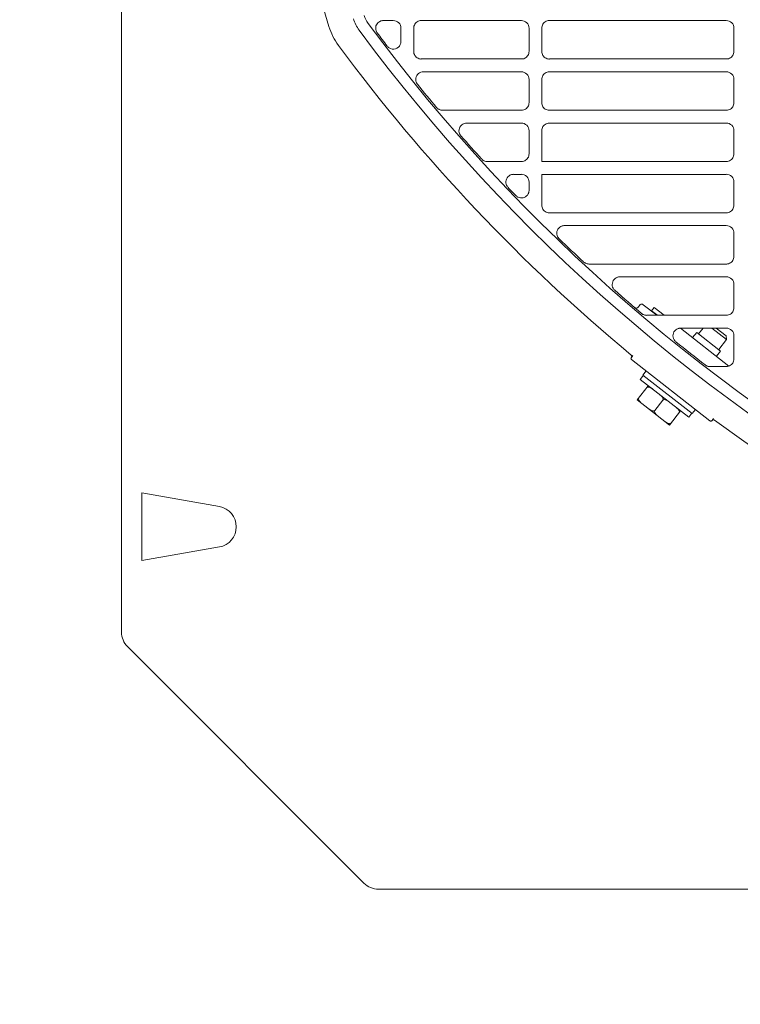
# Model space of a CAD drawing. Header units: millimetres. Extents: x -3034 to 546681, y -100001 to 133386.
# Tile 125 of 173: x 101659 to 101800, y -18414 to -18222. Entities that reach past the tile are written whole.
import ezdxf

# ---------------------------------------------------------------- set-up
doc = ezdxf.new("R2010")
doc.units = ezdxf.units.MM
doc.linetypes.add('ACAD_ISO03W100', pattern=[150, 60, -90])
doc.layers.get('Defpoints').update_dxf_attribs({"color": 252})
for name, color, linetype in [('___INST__AR_podstawy', 3, 'Continuous'), ('DETAIL', 5, 'Continuous'), ('ELEK CIENKIE', 80, 'Continuous'), ('ELEK ODGROMÓWKA', 214, 'Continuous')]:
    doc.layers.add(name, color=color, linetype=linetype)
doc.layers.add('I_WYMIARY', color=6, linetype='Continuous', lineweight=18)
doc.styles.add('DETALE1_100', font='arial.ttf', dxfattribs={"width": 0.6, "height": 200})
doc.dimstyles.new('Detale 1_100', dxfattribs={"dimscale": 0.12, "dimtxt": 250, "dimasz": 20, "dimexe": 50, "dimexo": 0, "dimgap": 30, "dimtad": 1, "dimdec": 1, "dimlfac": 0.1, "dimzin": 9, "dimdsep": 46, "dimtxsty": 'DETALE1_100', "dimblk1": 'DIM_KRESKA_', "dimblk2": 'DIM_KRESKA_', "dimsah": 1, "dimcen": 0, "dimse1": 1, "dimse2": 1, "dimclrd": 256, "dimclre": 256, "dimclrt": 256, "dimadec": 0, "dimazin": 0, "dimtfac": 0.01, "dimtdec": 1, "dimtix": 1, "dimtofl": 0, "dimtmove": 0, "dimatfit": 3, "dimfxl": 1, "dimtolj": 1, "dimtzin": 12, "dimlwd": -1, "dimarcsym": 0})

# ---------------------------------------------------------------- blocks, each defined once
blk = doc.blocks.new('iglice')
at = {"layer": 'ELEK CIENKIE', "color": 80, "linetype": 'ACAD_ISO03W100', "ltscale": 3}
blk.add_circle((-5706.4, 7322.5), 4350, dxfattribs=at)
blk = doc.blocks.new('wentDACH')
at = {"layer": 'DETAIL', "color": 8, "linetype": 'Continuous', "lineweight": 9}
for p, q in [((-84355.52, 25059.55), (-84355.52, 25700.64)), ((-84315.03, 25177.69), (-84316.83, 25183.74)), ((-84305.29, 25178.56), (-84305.09, 25178.68)), ((-84302.46, 25178.85), (-84304.41, 25178.85)), ((-84297.81, 25178.6), (-84297.62, 25178.7)), ((-84297.62, 25178.7), (-84297.43, 25178.78)), ((-84297.43, 25178.78), (-84297.22, 25178.83)), ((-84277.46, 25178.85), (-84296.99, 25178.85)), ((-84272.81, 25178.6), (-84272.62, 25178.7)), ((-84272.62, 25178.7), (-84272.43, 25178.78)), ((-84272.43, 25178.78), (-84272.22, 25178.83)), ((-84237.46, 25178.85), (-84271.99, 25178.85)), ((-84305.9, 25177.33), (-84305.89, 25177.57)), ((-84305.88, 25177.1), (-84305.9, 25177.33)), ((-84305.89, 25177.57), (-84305.84, 25177.8)), ((-84305.82, 25176.87), (-84305.88, 25177.1)), ((-84305.84, 25177.8), (-84305.75, 25178.02)), ((-84305.73, 25176.65), (-84305.82, 25176.87)), ((-84305.75, 25178.02), (-84305.63, 25178.22)), ((-84305.63, 25178.22), (-84305.47, 25178.4)), ((-84305.47, 25178.4), (-84305.29, 25178.56)), ((-84300.96, 25174.78), (-84300.96, 25177.35)), ((-84298.48, 25177.36), (-84298.47, 25177.57)), ((-84298.48, 25177.36), (-84298.48, 25172.83)), ((-84298.47, 25177.57), (-84298.42, 25177.77)), ((-84298.42, 25177.77), (-84298.35, 25177.97)), ((-84298.35, 25177.97), (-84298.25, 25178.16)), ((-84298.25, 25178.16), (-84298.12, 25178.33)), ((-84298.12, 25178.33), (-84297.98, 25178.47)), ((-84297.98, 25178.47), (-84297.81, 25178.6)), ((-84275.96, 25172.85), (-84275.96, 25177.35)), ((-84273.48, 25177.36), (-84273.47, 25177.57)), ((-84273.48, 25177.36), (-84273.48, 25172.84)), ((-84273.47, 25177.57), (-84273.42, 25177.77)), ((-84273.42, 25177.77), (-84273.35, 25177.97)), ((-84273.35, 25177.97), (-84273.25, 25178.16)), ((-84273.25, 25178.16), (-84273.12, 25178.32)), ((-84273.12, 25178.32), (-84272.98, 25178.47)), ((-84272.98, 25178.47), (-84272.81, 25178.6)), ((-84235.96, 25172.85), (-84235.96, 25177.35)), ((-84302.99, 25173.38), (-84303.27, 25173.53)), ((-84302.68, 25173.29), (-84302.99, 25173.38)), ((-84302.36, 25173.28), (-84302.68, 25173.29)), ((-84302.04, 25173.33), (-84302.36, 25173.28)), ((-84301.74, 25173.45), (-84302.04, 25173.33)), ((-84301.47, 25173.64), (-84301.74, 25173.45)), ((-84301.26, 25173.87), (-84301.47, 25173.64)), ((-84301.09, 25174.15), (-84301.26, 25173.87)), ((-84300.99, 25174.46), (-84301.09, 25174.15)), ((-84300.96, 25174.78), (-84300.99, 25174.46)), ((-84298.47, 25172.63), (-84298.48, 25172.83)), ((-84298.42, 25172.42), (-84298.47, 25172.63)), ((-84298.35, 25172.22), (-84298.42, 25172.42)), ((-84298.25, 25172.04), (-84298.35, 25172.22)), ((-84298.13, 25171.87), (-84298.25, 25172.04)), ((-84297.98, 25171.72), (-84298.13, 25171.87)), ((-84297.81, 25171.59), (-84297.98, 25171.72)), ((-84297.63, 25171.49), (-84297.81, 25171.59)), ((-84297.43, 25171.41), (-84297.63, 25171.49)), ((-84297.23, 25171.36), (-84297.43, 25171.41)), ((-84296.99, 25171.35), (-84277.45, 25171.35)), ((-84277.01, 25171.41), (-84277.22, 25171.36)), ((-84276.81, 25171.49), (-84277.01, 25171.41)), ((-84276.63, 25171.59), (-84276.81, 25171.49)), ((-84276.46, 25171.72), (-84276.63, 25171.59)), ((-84276.31, 25171.87), (-84276.46, 25171.72)), ((-84276.19, 25172.04), (-84276.31, 25171.87)), ((-84276.09, 25172.23), (-84276.19, 25172.04)), ((-84276.02, 25172.43), (-84276.09, 25172.23)), ((-84275.97, 25172.63), (-84276.02, 25172.43)), ((-84275.96, 25172.85), (-84275.97, 25172.63)), ((-84273.47, 25172.63), (-84273.48, 25172.84)), ((-84273.42, 25172.42), (-84273.47, 25172.63)), ((-84273.35, 25172.22), (-84273.42, 25172.42)), ((-84273.25, 25172.04), (-84273.35, 25172.22)), ((-84273.13, 25171.87), (-84273.25, 25172.04)), ((-84272.98, 25171.72), (-84273.13, 25171.87)), ((-84272.81, 25171.59), (-84272.98, 25171.72)), ((-84272.63, 25171.49), (-84272.81, 25171.59)), ((-84272.43, 25171.41), (-84272.63, 25171.49)), ((-84272.23, 25171.36), (-84272.43, 25171.41)), ((-84271.99, 25171.35), (-84237.45, 25171.35)), ((-84237.01, 25171.41), (-84237.22, 25171.36)), ((-84236.81, 25171.49), (-84237.01, 25171.41)), ((-84236.63, 25171.59), (-84236.81, 25171.49)), ((-84236.46, 25171.72), (-84236.63, 25171.59)), ((-84236.31, 25171.87), (-84236.46, 25171.72)), ((-84236.19, 25172.04), (-84236.31, 25171.87)), ((-84236.09, 25172.23), (-84236.19, 25172.04)), ((-84236.02, 25172.43), (-84236.09, 25172.23)), ((-84235.97, 25172.64), (-84236.02, 25172.43)), ((-84235.96, 25172.85), (-84235.97, 25172.64)), ((-84298.09, 25167.34), (-84298.07, 25167.61)), ((-84298.06, 25167.08), (-84298.09, 25167.34)), ((-84298.07, 25167.61), (-84298, 25167.86)), ((-84298, 25167.86), (-84297.89, 25168.1)), ((-84297.89, 25168.1), (-84297.74, 25168.32)), ((-84297.74, 25168.32), (-84297.55, 25168.5)), ((-84297.55, 25168.5), (-84297.33, 25168.65)), ((-84297.33, 25168.65), (-84297.09, 25168.76)), ((-84297.09, 25168.76), (-84296.83, 25168.83)), ((-84277.46, 25168.84), (-84296.59, 25168.85)), ((-84275.96, 25162.84), (-84275.96, 25167.35)), ((-84273.48, 25167.36), (-84273.47, 25167.56)), ((-84273.48, 25167.36), (-84273.48, 25162.83)), ((-84273.47, 25167.56), (-84273.42, 25167.77)), ((-84273.42, 25167.77), (-84273.35, 25167.97)), ((-84273.35, 25167.97), (-84273.25, 25168.15)), ((-84273.25, 25168.15), (-84273.12, 25168.32)), ((-84273.12, 25168.32), (-84272.98, 25168.47)), ((-84272.98, 25168.47), (-84272.81, 25168.6)), ((-84272.81, 25168.6), (-84272.62, 25168.7)), ((-84272.62, 25168.7), (-84272.43, 25168.78)), ((-84272.43, 25168.78), (-84272.22, 25168.83)), ((-84237.46, 25168.84), (-84271.99, 25168.84)), ((-84235.96, 25162.84), (-84235.96, 25167.35)), ((-84297.99, 25166.82), (-84298.06, 25167.08)), ((-84277.01, 25161.41), (-84277.22, 25161.36)), ((-84276.81, 25161.49), (-84277.01, 25161.41)), ((-84276.63, 25161.59), (-84276.81, 25161.49)), ((-84276.46, 25161.72), (-84276.63, 25161.59)), ((-84276.31, 25161.87), (-84276.46, 25161.72)), ((-84276.19, 25162.04), (-84276.31, 25161.87)), ((-84276.09, 25162.23), (-84276.19, 25162.04)), ((-84276.02, 25162.43), (-84276.09, 25162.23)), ((-84275.97, 25162.63), (-84276.02, 25162.43)), ((-84275.96, 25162.84), (-84275.97, 25162.63)), ((-84273.47, 25162.63), (-84273.48, 25162.83)), ((-84273.42, 25162.42), (-84273.47, 25162.63)), ((-84273.35, 25162.22), (-84273.42, 25162.42)), ((-84273.25, 25162.04), (-84273.35, 25162.22)), ((-84273.13, 25161.87), (-84273.25, 25162.04)), ((-84272.98, 25161.72), (-84273.13, 25161.87)), ((-84272.81, 25161.59), (-84272.98, 25161.72)), ((-84272.63, 25161.49), (-84272.81, 25161.59)), ((-84272.43, 25161.41), (-84272.63, 25161.49)), ((-84272.23, 25161.36), (-84272.43, 25161.41)), ((-84237.01, 25161.41), (-84237.22, 25161.36)), ((-84236.81, 25161.49), (-84237.01, 25161.41)), ((-84236.63, 25161.59), (-84236.81, 25161.49)), ((-84236.46, 25161.72), (-84236.63, 25161.59)), ((-84236.31, 25161.87), (-84236.46, 25161.72)), ((-84236.19, 25162.04), (-84236.31, 25161.87)), ((-84236.09, 25162.23), (-84236.19, 25162.04)), ((-84236.02, 25162.43), (-84236.09, 25162.23)), ((-84235.97, 25162.63), (-84236.02, 25162.43)), ((-84235.96, 25162.84), (-84235.97, 25162.63)), ((-84292.86, 25161.35), (-84277.45, 25161.35)), ((-84271.99, 25161.35), (-84237.45, 25161.35)), ((-84289.64, 25157.3), (-84289.62, 25157.57)), ((-84289.62, 25157.57), (-84289.56, 25157.83)), ((-84289.56, 25157.83), (-84289.45, 25158.08)), ((-84289.45, 25158.08), (-84289.3, 25158.3)), ((-84289.3, 25158.3), (-84289.11, 25158.49)), ((-84289.11, 25158.49), (-84288.89, 25158.65)), ((-84288.89, 25158.65), (-84288.64, 25158.76)), ((-84288.64, 25158.76), (-84288.38, 25158.83)), ((-84277.46, 25158.85), (-84288.14, 25158.85)), ((-84273.48, 25157.36), (-84273.47, 25157.57)), ((-84273.47, 25157.57), (-84273.42, 25157.77)), ((-84273.42, 25157.77), (-84273.35, 25157.97)), ((-84273.35, 25157.97), (-84273.25, 25158.16)), ((-84273.25, 25158.16), (-84273.12, 25158.33)), ((-84273.12, 25158.33), (-84272.98, 25158.47)), ((-84272.98, 25158.47), (-84272.81, 25158.6)), ((-84272.81, 25158.6), (-84272.62, 25158.7)), ((-84272.62, 25158.7), (-84272.43, 25158.78)), ((-84272.43, 25158.78), (-84272.22, 25158.83)), ((-84237.46, 25158.85), (-84271.99, 25158.85)), ((-84289.6, 25157.03), (-84289.64, 25157.3)), ((-84289.52, 25156.78), (-84289.6, 25157.03)), ((-84275.96, 25152.85), (-84275.96, 25157.35)), ((-84273.48, 25157.36), (-84273.48, 25151.35)), ((-84235.96, 25152.85), (-84235.96, 25157.35)), ((-84276.31, 25151.87), (-84276.46, 25151.72)), ((-84276.19, 25152.04), (-84276.31, 25151.87)), ((-84276.09, 25152.23), (-84276.19, 25152.04)), ((-84276.02, 25152.43), (-84276.09, 25152.23)), ((-84275.97, 25152.63), (-84276.02, 25152.43)), ((-84275.96, 25152.85), (-84275.97, 25152.63)), ((-84236.31, 25151.87), (-84236.46, 25151.72)), ((-84236.19, 25152.04), (-84236.31, 25151.87)), ((-84236.09, 25152.23), (-84236.19, 25152.04)), ((-84236.02, 25152.43), (-84236.09, 25152.23)), ((-84235.97, 25152.64), (-84236.02, 25152.43)), ((-84235.96, 25152.85), (-84235.97, 25152.64)), ((-84284.1, 25151.35), (-84277.45, 25151.35)), ((-84277.01, 25151.41), (-84277.22, 25151.36)), ((-84276.81, 25151.49), (-84277.01, 25151.41)), ((-84276.63, 25151.59), (-84276.81, 25151.49)), ((-84276.46, 25151.72), (-84276.63, 25151.59)), ((-84273.48, 25151.35), (-84237.45, 25151.35)), ((-84237.01, 25151.41), (-84237.22, 25151.37)), ((-84236.81, 25151.49), (-84237.01, 25151.41)), ((-84236.63, 25151.59), (-84236.81, 25151.49)), ((-84236.46, 25151.72), (-84236.63, 25151.59)), ((-84280.37, 25147.93), (-84280.25, 25148.15)), ((-84280.25, 25148.15), (-84280.1, 25148.35)), ((-84280.1, 25148.35), (-84279.92, 25148.52)), ((-84279.92, 25148.52), (-84279.71, 25148.66)), ((-84277.46, 25148.84), (-84278.98, 25148.84)), ((-84237.46, 25148.84), (-84273.48, 25148.84)), ((-84273.48, 25148.84), (-84273.48, 25142.83)), ((-84280.48, 25147.45), (-84280.44, 25147.7)), ((-84280.48, 25147.2), (-84280.48, 25147.45)), ((-84280.43, 25146.96), (-84280.48, 25147.2)), ((-84280.44, 25147.7), (-84280.37, 25147.93)), ((-84280.34, 25146.73), (-84280.43, 25146.96)), ((-84280.22, 25146.51), (-84280.34, 25146.73)), ((-84275.96, 25145.75), (-84275.96, 25147.35)), ((-84235.96, 25142.84), (-84235.96, 25147.35)), ((-84278.12, 25144.41), (-84278.34, 25144.55)), ((-84277.89, 25144.32), (-84278.12, 25144.41)), ((-84277.64, 25144.27), (-84277.89, 25144.32)), ((-84277.39, 25144.25), (-84277.64, 25144.27)), ((-84277.13, 25144.29), (-84277.39, 25144.25)), ((-84276.89, 25144.36), (-84277.13, 25144.29)), ((-84276.67, 25144.47), (-84276.89, 25144.36)), ((-84276.46, 25144.63), (-84276.67, 25144.47)), ((-84276.29, 25144.81), (-84276.46, 25144.63)), ((-84276.15, 25145.02), (-84276.29, 25144.81)), ((-84276.02, 25145.32), (-84276.04, 25145.25)), ((-84276, 25145.39), (-84276.02, 25145.32)), ((-84275.99, 25145.46), (-84276, 25145.39)), ((-84275.97, 25145.53), (-84275.99, 25145.46)), ((-84275.96, 25145.61), (-84275.97, 25145.53)), ((-84275.96, 25145.75), (-84275.96, 25145.68)), ((-84275.96, 25145.68), (-84275.96, 25145.61)), ((-84273.47, 25142.63), (-84273.48, 25142.83)), ((-84273.42, 25142.42), (-84273.47, 25142.63)), ((-84273.35, 25142.22), (-84273.42, 25142.42)), ((-84273.25, 25142.04), (-84273.35, 25142.22)), ((-84236.09, 25142.23), (-84236.19, 25142.04)), ((-84236.02, 25142.43), (-84236.09, 25142.23)), ((-84235.97, 25142.63), (-84236.02, 25142.43)), ((-84235.96, 25142.84), (-84235.97, 25142.63)), ((-84273.13, 25141.87), (-84273.25, 25142.04)), ((-84272.98, 25141.72), (-84273.13, 25141.87)), ((-84272.81, 25141.59), (-84272.98, 25141.72)), ((-84272.63, 25141.49), (-84272.81, 25141.59)), ((-84272.43, 25141.41), (-84272.63, 25141.49)), ((-84272.23, 25141.36), (-84272.43, 25141.41)), ((-84271.99, 25141.35), (-84237.45, 25141.35)), ((-84237.01, 25141.41), (-84237.22, 25141.36)), ((-84236.81, 25141.49), (-84237.01, 25141.41)), ((-84236.63, 25141.59), (-84236.81, 25141.49)), ((-84236.46, 25141.72), (-84236.63, 25141.59)), ((-84236.31, 25141.87), (-84236.46, 25141.72)), ((-84236.19, 25142.04), (-84236.31, 25141.87)), ((-84270.31, 25138.16), (-84270.15, 25138.37)), ((-84270.15, 25138.37), (-84269.96, 25138.54)), ((-84269.96, 25138.54), (-84269.74, 25138.68)), ((-84237.46, 25138.85), (-84269.05, 25138.85)), ((-84270.55, 25137.43), (-84270.51, 25137.68)), ((-84270.54, 25137.17), (-84270.55, 25137.43)), ((-84270.48, 25136.91), (-84270.54, 25137.17)), ((-84270.51, 25137.68), (-84270.43, 25137.93)), ((-84270.38, 25136.67), (-84270.48, 25136.91)), ((-84270.43, 25137.93), (-84270.31, 25138.16)), ((-84270.24, 25136.45), (-84270.38, 25136.67)), ((-84235.96, 25132.85), (-84235.96, 25137.35)), ((-84235.97, 25132.64), (-84236.02, 25132.43)), ((-84235.96, 25132.85), (-84235.97, 25132.64)), ((-84264.29, 25131.35), (-84237.45, 25131.35)), ((-84237.01, 25131.41), (-84237.22, 25131.37)), ((-84236.81, 25131.49), (-84237.01, 25131.41)), ((-84236.63, 25131.59), (-84236.81, 25131.49)), ((-84236.46, 25131.72), (-84236.63, 25131.59)), ((-84236.31, 25131.87), (-84236.46, 25131.72)), ((-84236.19, 25132.04), (-84236.31, 25131.87)), ((-84236.09, 25132.23), (-84236.19, 25132.04)), ((-84236.02, 25132.43), (-84236.09, 25132.23)), ((-84237.46, 25128.84), (-84258.22, 25128.84)), ((-84259.73, 25127.38), (-84259.7, 25127.64)), ((-84259.71, 25127.12), (-84259.73, 25127.38)), ((-84259.64, 25126.86), (-84259.71, 25127.12)), ((-84259.7, 25127.64), (-84259.62, 25127.9)), ((-84259.53, 25126.62), (-84259.64, 25126.86)), ((-84259.62, 25127.9), (-84259.51, 25128.13)), ((-84259.51, 25128.13), (-84259.35, 25128.35)), ((-84259.35, 25128.35), (-84259.15, 25128.53)), ((-84259.15, 25128.53), (-84258.93, 25128.67)), ((-84235.96, 25122.84), (-84235.96, 25127.35)), ((-84259.38, 25126.4), (-84259.53, 25126.62)), ((-84254.66, 25122.96), (-84254.36, 25123.33)), ((-84253.66, 25123.42), (-84251.01, 25121.35)), ((-84253.02, 25121.35), (-84237.45, 25121.35)), ((-84251.55, 25122.87), (-84252.04, 25122.24)), ((-84252.04, 25122.24), (-84250.9, 25121.35)), ((-84249.6, 25121.35), (-84251.55, 25122.87)), ((-84237.01, 25121.41), (-84237.22, 25121.36)), ((-84236.81, 25121.49), (-84237.01, 25121.41)), ((-84236.63, 25121.59), (-84236.81, 25121.49)), ((-84236.46, 25121.72), (-84236.63, 25121.59)), ((-84236.31, 25121.87), (-84236.46, 25121.72)), ((-84236.19, 25122.04), (-84236.31, 25121.87)), ((-84236.09, 25122.23), (-84236.19, 25122.04)), ((-84236.02, 25122.43), (-84236.09, 25122.23)), ((-84235.97, 25122.63), (-84236.02, 25122.43)), ((-84235.96, 25122.84), (-84235.97, 25122.63)), ((-84247.88, 25117.34), (-84247.86, 25117.61)), ((-84247.85, 25117.07), (-84247.88, 25117.34)), ((-84247.86, 25117.61), (-84247.79, 25117.87)), ((-84247.79, 25117.87), (-84247.67, 25118.11)), ((-84247.67, 25118.11), (-84247.52, 25118.33)), ((-84247.52, 25118.33), (-84247.32, 25118.52)), ((-84247.32, 25118.52), (-84247.09, 25118.67)), ((-84246.39, 25118.84), (-84236.93, 25111.45)), ((-84237.46, 25118.85), (-84246.38, 25118.85)), ((-84244.03, 25116.99), (-84243.23, 25118.02)), ((-84238.58, 25114.38), (-84243.23, 25118.02)), ((-84242.87, 25117.74), (-84242, 25118.85)), ((-84237.4, 25116.62), (-84240.25, 25118.85)), ((-84237.49, 25117.32), (-84239.44, 25118.85)), ((-84237.49, 25117.32), (-84237.4, 25116.62)), ((-84235.96, 25112.85), (-84235.96, 25117.35)), ((-84247.78, 25116.81), (-84247.85, 25117.07)), ((-84247.66, 25116.57), (-84247.78, 25116.81)), ((-84247.49, 25116.35), (-84247.66, 25116.57)), ((-84238.93, 25114.66), (-84237.4, 25116.62)), ((-84255.69, 25113.51), (-84255.99, 25113.12)), ((-84239.38, 25113.36), (-84238.58, 25114.38)), ((-84240.65, 25100.76), (-84255.94, 25112.7)), ((-84255.94, 25112.7), (-84255.94, 25112.7)), ((-84236.81, 25111.49), (-84237.01, 25111.41)), ((-84236.63, 25111.59), (-84236.81, 25111.49)), ((-84236.46, 25111.72), (-84236.63, 25111.59)), ((-84236.31, 25111.87), (-84236.46, 25111.72)), ((-84236.19, 25112.04), (-84236.31, 25111.87)), ((-84236.09, 25112.23), (-84236.19, 25112.04)), ((-84236.02, 25112.43), (-84236.09, 25112.23)), ((-84235.97, 25112.64), (-84236.02, 25112.43)), ((-84235.96, 25112.85), (-84235.97, 25112.64)), ((-84254.26, 25108.85), (-84253.64, 25109.64)), ((-84253.72, 25109.7), (-84253.1, 25110.49)), ((-84244.11, 25102.19), (-84253.72, 25109.7)), ((-84240.65, 25111.35), (-84237.45, 25111.35)), ((-84237.01, 25111.41), (-84237.22, 25111.37)), ((-84254.84, 25104.86), (-84252.68, 25107.62)), ((-84244.8, 25101.46), (-84254.26, 25108.85)), ((-84252.99, 25107.22), (-84252.9, 25107.3)), ((-84252.9, 25107.3), (-84252.79, 25107.34)), ((-84252.79, 25107.34), (-84252.68, 25107.35)), ((-84252.68, 25107.35), (-84252.57, 25107.34)), ((-84252.57, 25107.34), (-84252.46, 25107.31)), ((-84252.46, 25107.31), (-84252.35, 25107.27)), ((-84252.35, 25107.27), (-84252.25, 25107.23)), ((-84252.25, 25107.23), (-84252.15, 25107.17)), ((-84252.15, 25107.17), (-84252.05, 25107.11)), ((-84252.05, 25107.11), (-84251.96, 25107.05)), ((-84251.96, 25107.05), (-84251.87, 25106.98)), ((-84251.87, 25106.98), (-84251.78, 25106.91)), ((-84250.43, 25105.86), (-84250.35, 25105.79)), ((-84250.35, 25105.79), (-84250.26, 25105.72)), ((-84250.26, 25105.72), (-84250.17, 25105.64)), ((-84254.84, 25104.86), (-84248.53, 25099.93)), ((-84254.59, 25105.04), (-84254.58, 25105.15)), ((-84254.58, 25104.92), (-84254.59, 25105.04)), ((-84254.58, 25105.15), (-84254.53, 25105.25)), ((-84254.54, 25104.82), (-84254.58, 25104.92)), ((-84254.48, 25104.72), (-84254.54, 25104.82)), ((-84254.42, 25104.62), (-84254.48, 25104.72)), ((-84254.35, 25104.53), (-84254.42, 25104.62)), ((-84254.27, 25104.45), (-84254.35, 25104.53)), ((-84254.19, 25104.37), (-84254.27, 25104.45)), ((-84254.11, 25104.3), (-84254.19, 25104.37)), ((-84254.02, 25104.22), (-84254.11, 25104.3)), ((-84253.93, 25104.15), (-84254.02, 25104.22)), ((-84251.38, 25102.79), (-84249.84, 25104.76)), ((-84250.17, 25105.64), (-84250.09, 25105.56)), ((-84250.09, 25105.56), (-84250.01, 25105.48)), ((-84250.01, 25105.48), (-84249.94, 25105.39)), ((-84249.94, 25105.39), (-84249.88, 25105.3)), ((-84249.88, 25105.3), (-84249.83, 25105.2)), ((-84249.79, 25104.86), (-84249.84, 25104.76)), ((-84249.84, 25104.76), (-84249.75, 25104.84)), ((-84249.83, 25105.2), (-84249.79, 25105.09)), ((-84249.79, 25105.09), (-84249.77, 25104.98)), ((-84249.77, 25104.98), (-84249.79, 25104.86)), ((-84249.75, 25104.84), (-84249.64, 25104.88)), ((-84249.64, 25104.88), (-84249.53, 25104.89)), ((-84249.53, 25104.89), (-84249.42, 25104.88)), ((-84249.42, 25104.88), (-84249.31, 25104.85)), ((-84249.31, 25104.85), (-84249.2, 25104.81)), ((-84249.2, 25104.81), (-84249.1, 25104.76)), ((-84249.1, 25104.76), (-84249, 25104.71)), ((-84249, 25104.71), (-84248.9, 25104.65)), ((-84248.9, 25104.65), (-84248.81, 25104.58)), ((-84248.81, 25104.58), (-84248.71, 25104.52)), ((-84248.71, 25104.52), (-84248.62, 25104.45)), ((-84252.5, 25103.04), (-84252.59, 25103.1)), ((-84252.41, 25102.97), (-84252.5, 25103.04)), ((-84252.31, 25102.91), (-84252.41, 25102.97)), ((-84252.22, 25102.84), (-84252.31, 25102.91)), ((-84252.12, 25102.79), (-84252.22, 25102.84)), ((-84252.01, 25102.74), (-84252.12, 25102.79)), ((-84251.91, 25102.7), (-84252.01, 25102.74)), ((-84251.8, 25102.68), (-84251.91, 25102.7)), ((-84251.68, 25102.66), (-84251.8, 25102.68)), ((-84251.57, 25102.68), (-84251.68, 25102.66)), ((-84251.46, 25102.72), (-84251.57, 25102.68)), ((-84251.38, 25102.79), (-84251.46, 25102.72)), ((-84251.44, 25102.58), (-84251.43, 25102.69)), ((-84251.42, 25102.46), (-84251.44, 25102.58)), ((-84251.43, 25102.69), (-84251.38, 25102.79)), ((-84251.39, 25102.36), (-84251.42, 25102.46)), ((-84251.33, 25102.25), (-84251.39, 25102.36)), ((-84251.27, 25102.16), (-84251.33, 25102.25)), ((-84251.2, 25102.07), (-84251.27, 25102.16)), ((-84251.12, 25101.99), (-84251.2, 25102.07)), ((-84251.04, 25101.91), (-84251.12, 25101.99)), ((-84250.95, 25101.83), (-84251.04, 25101.91)), ((-84248.53, 25099.93), (-84246.38, 25102.69)), ((-84247.28, 25103.4), (-84247.19, 25103.33)), ((-84247.19, 25103.33), (-84247.11, 25103.26)), ((-84247.11, 25103.26), (-84247.02, 25103.18)), ((-84247.02, 25103.18), (-84246.94, 25103.1)), ((-84246.94, 25103.1), (-84246.86, 25103.02)), ((-84246.86, 25103.02), (-84246.79, 25102.93)), ((-84246.79, 25102.93), (-84246.73, 25102.84)), ((-84246.73, 25102.84), (-84246.67, 25102.73)), ((-84246.63, 25102.4), (-84246.68, 25102.3)), ((-84246.67, 25102.73), (-84246.64, 25102.63)), ((-84246.64, 25102.63), (-84246.62, 25102.51)), ((-84246.62, 25102.51), (-84246.63, 25102.4)), ((-84244.8, 25101.46), (-84244.19, 25102.25)), ((-84244.11, 25102.19), (-84243.49, 25102.98)), ((-84250.87, 25101.76), (-84250.95, 25101.83)), ((-84250.78, 25101.69), (-84250.87, 25101.76)), ((-84249.35, 25100.57), (-84249.44, 25100.64)), ((-84249.26, 25100.51), (-84249.35, 25100.57)), ((-84249.16, 25100.44), (-84249.26, 25100.51)), ((-84249.06, 25100.38), (-84249.16, 25100.44)), ((-84248.96, 25100.33), (-84249.06, 25100.38)), ((-84248.86, 25100.28), (-84248.96, 25100.33)), ((-84248.75, 25100.24), (-84248.86, 25100.28)), ((-84248.64, 25100.21), (-84248.75, 25100.24)), ((-84248.53, 25100.2), (-84248.64, 25100.21)), ((-84248.42, 25100.21), (-84248.53, 25100.2)), ((-84248.31, 25100.25), (-84248.42, 25100.21)), ((-84248.22, 25100.33), (-84248.31, 25100.25)), ((-84239.93, 25101.2), (-84240.23, 25100.81)), ((-84240.23, 25100.81), (-84240.23, 25100.81)), ((-84240.2, 25100.85), (-84240.18, 25100.87)), ((-84240.18, 25100.87), (-84240.16, 25100.89)), ((-84240.16, 25100.89), (-84240.14, 25100.91)), ((-84240.14, 25100.91), (-84240.12, 25100.93)), ((-84240.12, 25100.93), (-84240.09, 25100.94)), ((-84240.09, 25100.94), (-84240.06, 25100.95)), ((-84240.06, 25100.95), (-84240.04, 25100.96)), ((-84239.9, 25100.96), (-84239.89, 25100.96)), ((-84239.89, 25100.96), (-84239.87, 25100.95)), ((-84239.87, 25100.95), (-84239.85, 25100.95)), ((-84239.85, 25100.95), (-84239.83, 25100.94)), ((-84239.83, 25100.94), (-84239.82, 25100.93)), ((-84239.82, 25100.93), (-84239.8, 25100.92)), ((-84239.8, 25100.92), (-84239.79, 25100.91)), ((-84351.56, 25073.48), (-84351.56, 25086.7)), ((-84336.4, 25084.03), (-84351.56, 25086.7)), ((-84351.56, 25073.48), (-84336.4, 25076.15)), ((-84354.35, 25056.72), (-84308.2, 25010.56)), ((-83742.92, 25009.39), (-84305.37, 25009.39))]:
    blk.add_line(p, q, dxfattribs=at)
for centre, radius, start, end in [((-84303.1, 25181.44), 7.5, 197.4692, 216.5079), ((-84303.07, 25181.46), 5.34, 197.5339, 216.4432), ((-84304.41, 25177.34), 1.5, 108.07, 117.0719), ((-84304.41, 25177.34), 1.51, 99.0028, 108.0567), ((-84304.41, 25177.33), 1.51, 90.001, 98.9929), ((-84302.46, 25177.35), 1.5, 359.9504, 89.9975), ((-84296.99, 25177.33), 1.52, 90.0024, 98.9242), ((-84277.46, 25177.35), 1.5, 359.9531, 89.9975), ((-84271.99, 25177.33), 1.52, 90.0024, 98.9251), ((-84237.46, 25177.35), 1.5, 359.9575, 89.9974), ((-84303.1, 25181.44), 12.5, 197.4692, 216.508), ((-84034.72, 25380.09), 341.4, 216.5084, 266.2831), ((-84034.72, 25380.09), 339.2, 216.5084, 266.7007), ((-84304.39, 25177.36), 1.52, 207.9593, 216.9358), ((-84034.76, 25380.07), 338.85, 216.937, 217.4853), ((-84034.72, 25380.09), 346.4, 216.5084, 230.2976), ((-84302.42, 25174.8), 1.53, 217.4904, 226.8695), ((-84302.43, 25174.79), 1.52, 226.8837, 236.366), ((-84296.99, 25172.85), 1.51, 261.0684, 269.9994), ((-84277.45, 25172.84), 1.49, 270.0028, 278.9729), ((-84271.99, 25172.85), 1.51, 261.0676, 269.9994), ((-84237.45, 25172.84), 1.49, 270.0028, 278.9701), ((-84296.59, 25167.33), 1.52, 90.0002, 99.1401), ((-84277.46, 25167.35), 1.5, 359.9562, 89.9964), ((-84271.99, 25167.33), 1.52, 90.0014, 98.9238), ((-84237.46, 25167.35), 1.5, 359.9607, 89.9963), ((-84296.57, 25167.36), 1.51, 200.7631, 209.9566), ((-84296.57, 25167.36), 1.52, 209.9664, 219.0916), ((-84034.76, 25380.08), 338.85, 219.093, 220.0855), ((-84292.85, 25162.86), 1.51, 220.0867, 228.3676), ((-84292.85, 25162.85), 1.51, 228.3749, 236.6955), ((-84292.86, 25162.85), 1.5, 236.7028, 244.9973), ((-84292.86, 25162.85), 1.5, 245.0083, 269.9497), ((-84277.45, 25162.84), 1.49, 270.0017, 278.9719), ((-84271.99, 25162.85), 1.51, 261.0666, 269.9983), ((-84237.45, 25162.84), 1.49, 270.0017, 278.9682), ((-84288.14, 25157.33), 1.52, 90.0015, 99.2935), ((-84277.46, 25157.35), 1.5, 359.9594, 89.9974), ((-84271.99, 25157.33), 1.52, 90.0025, 98.9246), ((-84237.46, 25157.35), 1.5, 359.9638, 89.9974), ((-84288.12, 25157.36), 1.52, 202.6769, 212.0273), ((-84288.12, 25157.37), 1.52, 212.0374, 221.3153), ((-84034.76, 25380.08), 338.85, 221.3168, 222.3432), ((-84284.09, 25152.86), 1.51, 222.3444, 230.2534), ((-84284.09, 25152.86), 1.51, 230.2594, 238.2026), ((-84284.1, 25152.85), 1.51, 238.2093, 246.1323), ((-84284.1, 25152.85), 1.5, 246.1399, 269.9563), ((-84277.45, 25152.84), 1.49, 270.0028, 278.9729), ((-84237.45, 25152.84), 1.49, 270.0028, 278.9701), ((-84278.99, 25147.34), 1.51, 109.3058, 118.7418), ((-84278.99, 25147.33), 1.51, 99.7959, 109.2905), ((-84278.98, 25147.33), 1.52, 90.001, 99.7856), ((-84277.46, 25147.35), 1.5, 359.9626, 89.9963), ((-84237.46, 25147.35), 1.5, 359.967, 89.9963), ((-84278.96, 25147.37), 1.52, 214.2076, 223.6178), ((-84034.76, 25380.07), 338.85, 223.6196, 223.9947), ((-84277.44, 25145.77), 1.52, 223.998, 233.6), ((-84277.47, 25145.75), 1.51, 331.009, 340.6309), ((-84271.99, 25142.85), 1.51, 261.0675, 269.9983), ((-84237.45, 25142.84), 1.49, 270.0017, 278.9682), ((-84269.05, 25137.34), 1.51, 108.0816, 117.0838), ((-84269.05, 25137.33), 1.52, 99.0283, 108.0686), ((-84269.05, 25137.32), 1.52, 90.0019, 99.0208), ((-84237.46, 25137.35), 1.5, 359.9702, 89.9974), ((-84269.03, 25137.37), 1.53, 217.0596, 226.0121), ((-84034.76, 25380.08), 338.85, 226.0138, 227.1262), ((-84264.28, 25132.86), 1.52, 227.1277, 235.6719), ((-84264.28, 25132.86), 1.51, 235.6793, 244.2413), ((-84264.28, 25132.85), 1.5, 244.2499, 269.9465), ((-84237.45, 25132.84), 1.49, 270.0028, 278.97), ((-84258.23, 25127.33), 1.51, 108.6386, 117.7807), ((-84258.23, 25127.33), 1.52, 99.4427, 108.6249), ((-84258.22, 25127.32), 1.53, 90.0017, 99.4355), ((-84237.46, 25127.35), 1.5, 359.9733, 89.9963), ((-84258.2, 25127.37), 1.53, 219.4224, 228.5151), ((-84034.76, 25380.08), 338.85, 228.5171, 229.6851), ((-84253.97, 25123.02), 0.5, 123.5658, 142.0012), ((-84253.97, 25123.02), 0.5, 97.0001, 123.5669), ((-84253.97, 25123.02), 0.5, 70.4331, 96.9999), ((-84253.97, 25123.02), 0.5, 51.9999, 70.4331), ((-84255.05, 25123.26), 0.5, 236.3064, 322.0011), ((-84253.01, 25122.86), 1.52, 229.6863, 237.7228), ((-84253.01, 25122.86), 1.51, 237.7286, 245.7796), ((-84253.02, 25122.85), 1.51, 245.7875, 269.9506), ((-84237.45, 25122.84), 1.49, 270.0017, 278.9681), ((-84246.38, 25117.33), 1.51, 108.7567, 118.0874), ((-84246.38, 25117.32), 1.52, 99.3726, 108.7424), ((-84246.38, 25117.32), 1.53, 95.0218, 99.3659), ((-84246.38, 25117.31), 1.53, 90.0028, 95.0241), ((-84237.46, 25117.35), 1.5, 359.9765, 89.9973), ((-84246.35, 25117.38), 1.53, 221.8742, 231.1479), ((-84034.76, 25380.08), 338.85, 231.1501, 232.3857), ((-84256.2, 25113.35), 0.3, 322.0218, 50.2937), ((-84255.76, 25112.94), 0.3, 168.5614, 186.9954), ((-84255.76, 25112.94), 0.3, 141.9998, 168.5613), ((-84255.76, 25112.94), 0.3, 186.9954, 205.4313), ((-84255.76, 25112.94), 0.3, 205.4312, 231.9998), ((-84240.65, 25112.87), 1.52, 232.387, 239.8873), ((-84240.65, 25112.86), 1.52, 239.8914, 247.4031), ((-84240.65, 25112.86), 1.51, 247.4108, 254.9182), ((-84240.65, 25112.85), 1.51, 254.948, 269.9593), ((-84237.45, 25112.84), 1.49, 270.0028, 278.97), ((-84240.47, 25101), 0.3, 232.0002, 258.5688), ((-84240.47, 25101), 0.3, 258.5687, 277.0046), ((-84240.47, 25101), 0.3, 277.0046, 295.4386), ((-84240.47, 25101), 0.3, 295.4387, 322.0002), ((-84239.96, 25100.67), 0.301, 78.7232, 104.2938), ((-84034.72, 25380.09), 346.4, 233.7024, 306.2976), ((-84337.1, 25080.09), 4, 280, 80), ((-84351.52, 25059.55), 4, 180.0007, 224.9998), ((-84305.37, 25013.39), 4, 225.0001, 269.9996)]:
    blk.add_arc(centre, radius, start, end, dxfattribs=at)
blk = doc.blocks.new('DIM_KRESKA_')
for p, q in [((0, 14), (0, -14)), ((-6, 0), (6, 0))]:
    blk.add_line(p, q)
at = {"const_width": 1.2}
blk.add_lwpolyline([(-4.243, -4.243), (4.243, 4.243)], dxfattribs=at)
blk = doc.blocks.new('*D524')
at = {"layer": 'Defpoints', "color": 0}
for p in [(101226.4, -17351.32), (109926.4, -17351.32), (109926.4, -19434.49)]:
    blk.add_point(p, dxfattribs=at)
at = {"layer": 'I_WYMIARY'}
blk.add_line((101228.8, -19434.49), (109924, -19434.49), dxfattribs=at)
at = {"layer": 'I_WYMIARY', "xscale": 2.4, "yscale": 2.4, "zscale": 2.4, "rotation": 180}
blk.add_blockref('DIM_KRESKA_', (101226.4, -19434.49), dxfattribs=at)
at = {"layer": 'I_WYMIARY', "xscale": 2.4, "yscale": 2.4, "zscale": 2.4}
blk.add_blockref('DIM_KRESKA_', (109926.4, -19434.49), dxfattribs=at)
at = {"layer": 'I_WYMIARY', "insert": (105576.4, -19328.7), "char_height": 200, "attachment_point": 5, "style": 'DETALE1_100'}
blk.add_mtext('\\A1;870', dxfattribs=at)

msp = doc.modelspace()

# ---------------------------------------------------------------- block references
at = {"layer": '___INST__AR_podstawy', "color": 210, "lineweight": 40}
msp.add_blockref('wentDACH', (186034.592, -43400.942), dxfattribs=at)
at = {"layer": 'ELEK ODGROMÓWKA'}
msp.add_blockref('iglice', (111335.99, -24243.943), dxfattribs=at)

# ---------------------------------------------------------------- dimensions: what is measured, and where the dimension line sits
at = {"layer": 'I_WYMIARY'}
dim = msp.add_linear_dim(base=(109926.396, -19434.486), p1=(101226.396, -17351.322), p2=(109926.396, -17351.322), dimstyle='Detale 1_100', dxfattribs=at)
dim.commit()
dim.dimension.update_dxf_attribs({"geometry": '*D524', "text_midpoint": (105576.396, -19328.703)})

doc.saveas('drawing.dxf')
